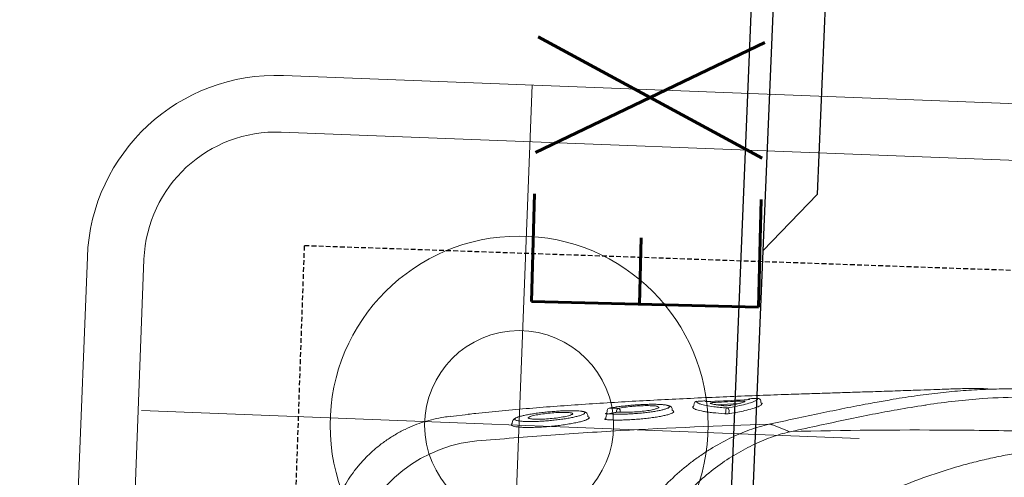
# Model space of a CAD drawing. Header units: millimetres. Extents: x 256680 to 410391, y -77299 to -22623.
# Tile 87 of 202: x 322651 to 322911, y -26248 to -26127. Entities that reach past the tile are written whole.
import ezdxf

# ---------------------------------------------------------------- set-up
doc = ezdxf.new("R2010")
doc.units = ezdxf.units.MM
doc.header["$LTSCALE"] = 2.5
doc.linetypes.add('11aa1PB-bd$0$11aa1PB-af$0$TRATTEGGIATA', pattern=[0.75, 0.5, -0.25])
for name, color, linetype, lineweight in [('CKD Equipments', 252, 'Continuous', 0), ('FURNITURES', 30, 'Continuous', 15), ('HATCH LIGHT', 250, 'Continuous', 0), ('K Equipment', 30, 'Continuous', 9), ('ROOM TEXT', 7, 'Continuous', 5)]:
    doc.layers.add(name, color=color, linetype=linetype, lineweight=lineweight)
doc.layers.add('Edges', color=7, linetype='Continuous')
doc.layers.add('FAINTEQUIP', color=253, linetype='Continuous')
doc.styles.add('MTEXT', font='romans.shx', dxfattribs={"width": 0.85})

# ---------------------------------------------------------------- blocks, each defined once
blk = doc.blocks.new('awreg')
at = {"layer": 'K Equipment'}
for p, q in [((60701.19, 14430.21, -7.42), (61051.19, 14430.24, -7.42)), ((60701.19, 14415.21, -7.42), (61051.19, 14415.24, -7.42)), ((60741.2, 14224.36, -7.42), (60741.19, 14414.36, -7.42)), ((60651.19, 14380.2, -7.42), (60651.22, 13980.2, -7.42)), ((60666.19, 14380.21, -7.42), (60666.22, 13980.21, -7.42)), ((60651.19, 14314.35, -7.42), (60841.19, 14314.37, -7.42))]:
    blk.add_line(p, q, dxfattribs=at)
for radius in [50, 25]:
    blk.add_circle((60741.19, 14314.36, -7.42), radius, dxfattribs=at)
for radius in [50, 35]:
    blk.add_arc((60701.19, 14380.21, -7.42), radius, 90.004, 180.004, dxfattribs=at)
blk = doc.blocks.new('G$C62143A14')
at = {"linetype": 'Continuous', "lineweight": 0}
for p, q in [((293.32, 389.13), (293.32, 389.13)), ((293.99, 384.45), (293.33, 389.13)), ((291.52, 372.86), (291.75, 373.03)), ((291.75, 373.03), (291.89, 372.94)), ((292.68, 372.68), (292.07, 372.73)), ((294.69, 352.82), (294.55, 352.56)), ((294.69, 352.82), (295.04, 352.87)), ((295.02, 347.96), (294.44, 348.02)), ((295.57, 347.57), (295.56, 347.78)), ((295.62, 347.42), (295.63, 347.34)), ((296.51, 347.79), (295.72, 347.85)), ((297.11, 347.26), (297.12, 347.17)), ((297.14, 330.54), (297.51, 330.6)), ((299.19, 324.84), (298.65, 324.89)), ((299.65, 313.02), (299.11, 319.03)), ((299.93, 306.87), (299.54, 307.1)), ((300.25, 307.25), (300.6, 307.28))]:
    blk.add_line(p, q, dxfattribs=at)
at = {"linetype": 'Continuous', "lineweight": 0, "flags": 128}
for points in [[(297.14, 316.41), (297.53, 316.42), (297.75, 316.42)], [(297.76, 315.55), (297.54, 315.55), (297.25, 315.55)], [(294.35, 303.89), (293.65, 301.9), (292.93, 299.88)], [(294.36, 303.9), (294.36, 303.9), (294.36, 303.9)]]:
    blk.add_lwpolyline(points, dxfattribs=at)
at = {"linetype": 'Continuous', "lineweight": 0}
for centre, radius, start, end in [((249.74, 376.79), 37.74, 9.6758, 79.5449), ((294.94, 347.26), 0.7, 12.661, 83.5815), ((296.43, 347.09), 0.7, 13.9483, 83.5267), ((296.58, 344.61), 0.647, 25.9821, 94.7257), ((296.48, 344.98), 0.693, 275.2747, 353.0745), ((298.68, 325.23), 0.348, 185.1947, 265.5072), ((299.12, 324.15), 0.697, 5.1574, 85.494), ((299.33, 321.9), 0.695, 318.7848, 5.7695), ((297.12, 316.75), 0.335, 206.4693, 272.844), ((297.27, 315.2), 0.351, 93.7086, 162.6713), ((297.78, 315.75), 0.67, 26.2861, 92.8593), ((297.71, 316.25), 0.701, 273.6779, 342.8405), ((300.37, 310.04), 0.693, 4.1684, 50.6673), ((300.53, 307.98), 0.698, 275.8053, 4.7892), ((300.28, 306.9), 0.349, 95.7954, 184.7427)]:
    blk.add_arc(centre, radius, start, end, dxfattribs=at)
for points, knots in [([(293.34, 389.13), (293.26, 389.7), (293.04, 391.17), (292.46, 393.48), (291.65, 396.06), (290.65, 398.57), (289.42, 401.09), (287.96, 403.58), (286.27, 406.01), (284.41, 408.27), (282.41, 410.34), (280.28, 412.24), (278.04, 413.94), (275.7, 415.46), (273.28, 416.78), (270.8, 417.9), (268.28, 418.84), (265.73, 419.56), (263.98, 419.98), (263.07, 420.1), (263.03, 420.11)], [0, 0, 0, 0, 0.037673, 0.095878, 0.154189, 0.212585, 0.271048, 0.33568, 0.39959, 0.46265, 0.524915, 0.586431, 0.647228, 0.707328, 0.766741, 0.825471, 0.883514, 0.940856, 0.997479, 1, 1, 1, 1]), ([(286.94, 383.13), (287.76, 376.65), (288.53, 370.15), (289.98, 357.15), (290.66, 350.64), (292.54, 331.08), (293.61, 318), (294.49, 304.89)], [0, 0, 0, 0, 0.25, 0.25, 0.5, 0.5, 1, 1, 1, 1]), ([(306.03, 246.53), (306.05, 246.74), (306.1, 247.44), (306.09, 249.1), (306.02, 251.41), (305.91, 253.61), (305.79, 255.51), (305.64, 257.64), (305.45, 260.19), (305.22, 263.27), (304.97, 266.57), (304.74, 269.7), (304.53, 272.52), (304.32, 275.47), (304.06, 279.2), (303.74, 283.72), (303.37, 289.07), (302.98, 294.49), (302.53, 300.72), (302.02, 307.68), (301.42, 315.36), (300.79, 323.06), (300.12, 330.75), (299.43, 338.41), (298.7, 346.04), (297.93, 353.61), (297.11, 361.08), (296.25, 368.42), (295.34, 375.55), (294.6, 380.92), (294.16, 383.8), (294.06, 384.46)], [0, 0, 0, 0, 0.00345, 0.046619, 0.089766, 0.112425, 0.13508, 0.158154, 0.181221, 0.209069, 0.237397, 0.25624, 0.275086, 0.294404, 0.313726, 0.346115, 0.37852, 0.411676, 0.44484, 0.491581, 0.538367, 0.585123, 0.633242, 0.681401, 0.729516, 0.779903, 0.830337, 0.880732, 0.93264, 0.98459, 1, 1, 1, 1]), ([(294.16, 352.6), (294.11, 352.65), (293.98, 352.78), (293.73, 353.31), (293.42, 354.15), (293.09, 355.26), (292.77, 356.58), (292.44, 358.09), (292.14, 359.73), (291.87, 361.47), (291.63, 363.23), (291.44, 364.97), (291.29, 366.64), (291.2, 368.2), (291.16, 369.59), (291.18, 370.78), (291.24, 371.74), (291.35, 372.47), (291.46, 372.73), (291.52, 372.86)], [0, 0, 0, 0, 0.033748, 0.0943765, 0.1550059, 0.2164046, 0.2778011, 0.3394988, 0.401186, 0.4625018, 0.5238027, 0.5842501, 0.6446877, 0.7043114, 0.7639324, 0.8229043, 0.8818778, 0.9409376, 1, 1, 1, 1]), ([(291.89, 372.94), (291.91, 372.94), (291.96, 372.91), (292.02, 372.8), (292.06, 372.73)], [0, 0, 0, 0, 0.362557, 1, 1, 1, 1]), ([(293.71, 371.53), (293.63, 371.79), (293.53, 372.04), (293.36, 372.27), (293.05, 372.57), (292.8, 372.64), (292.68, 372.68)], [0, 0, 0, 0, 0.040319, 0.556981, 0.79767, 1, 1, 1, 1]), ([(292.91, 371.44), (292.88, 371.3), (292.81, 370.96), (292.76, 370.16), (292.74, 369.11), (292.77, 367.89), (292.85, 366.53), (292.97, 365.07), (293.13, 363.56), (293.33, 362.02), (293.56, 360.51), (293.82, 359.04), (294.1, 357.68), (294.39, 356.46), (294.69, 355.42), (294.95, 354.63), (295.11, 354.31), (295.18, 354.18)], [0, 0, 0, 0, 0.051259, 0.120283, 0.188472, 0.25666, 0.324296, 0.39193, 0.459615, 0.527293, 0.595995, 0.664696, 0.734631, 0.804571, 0.875351, 0.946131, 1, 1, 1, 1]), ([(293.27, 372.08), (293.21, 372.06), (293.08, 372.03), (292.98, 371.77), (292.93, 371.56), (292.92, 371.5), (292.91, 371.44)], [0, 0, 0, 0, 0.435282, 0.87053, 0.887642, 1, 1, 1, 1]), ([(293.7, 371.55), (293.63, 371.69), (293.48, 371.99), (293.35, 372.05), (293.27, 372.08)], [0, 0, 0, 0, 0.460027, 1, 1, 1, 1]), ([(295.97, 354.29), (295.98, 354.35), (296.04, 354.57), (296.08, 355.21), (296.1, 356.17), (296.07, 357.34), (296, 358.65), (295.88, 360.07), (295.73, 361.57), (295.54, 363.11), (295.32, 364.64), (295.08, 366.13), (294.82, 367.54), (294.55, 368.81), (294.27, 369.93), (294, 370.83), (293.81, 371.37), (293.71, 371.53), (293.7, 371.55)], [0, 0, 0, 0, 0.024652, 0.093115, 0.161575, 0.22959, 0.297606, 0.365358, 0.433111, 0.501455, 0.569803, 0.639058, 0.708314, 0.778292, 0.84826, 0.918899, 0.989527, 1, 1, 1, 1]), ([(295.02, 357.12), (294.94, 357.28), (294.74, 357.66), (294.4, 358.94), (294.04, 360.69), (293.73, 362.7), (293.52, 364.71), (293.42, 366.44), (293.44, 367.69), (293.53, 368.06), (293.57, 368.21)], [0, 0, 0, 0, 0.104326, 0.2390748, 0.3747463, 0.5100267, 0.6439516, 0.7758487, 0.9059011, 1, 1, 1, 1]), ([(293.57, 368.21), (293.58, 368.28), (293.62, 368.55), (293.7, 368.56), (293.75, 368.57)], [0, 0, 0, 0, 0.273671, 1, 1, 1, 1]), ([(293.75, 368.57), (293.78, 368.56), (293.88, 368.54), (294, 368.28), (294.08, 368.1)], [0, 0, 0, 0, 0.292267, 1, 1, 1, 1]), ([(294.08, 368.1), (294.1, 368.07), (294.22, 367.87), (294.49, 366.91), (294.84, 365.29), (295.16, 363.32), (295.41, 361.3), (295.55, 359.45), (295.58, 357.95), (295.5, 357.42), (295.46, 357.16)], [0, 0, 0, 0, 0.025718, 0.168563, 0.309104, 0.450813, 0.590944, 0.727665, 0.867111, 1, 1, 1, 1]), ([(295.46, 357.16), (295.43, 357.05), (295.33, 356.78), (295.18, 356.76), (295.04, 357.07), (295.02, 357.12)], [0, 0, 0, 0, 0.3430891, 0.88625, 1, 1, 1, 1]), ([(295.04, 352.87), (295.18, 352.9), (295.45, 352.96), (295.69, 353.24), (295.84, 353.54), (295.93, 353.79), (295.96, 354.01), (295.98, 354.35)], [0, 0, 0, 0, 0.189682, 0.383118, 0.601033, 0.910563, 1, 1, 1, 1]), ([(295.18, 354.18), (295.2, 354.13), (295.31, 353.88), (295.51, 353.64), (295.73, 353.61), (295.89, 353.86), (295.95, 354.17), (295.97, 354.29)], [0, 0, 0, 0, 0.05833, 0.302284, 0.613601, 0.849253, 1, 1, 1, 1]), ([(294.55, 352.56), (294.53, 352.53), (294.46, 352.38), (294.33, 352.4), (294.2, 352.56), (294.16, 352.6)], [0, 0, 0, 0, 0.164294, 0.743142, 1, 1, 1, 1]), ([(296.72, 330.21), (296.64, 330.29), (296.48, 330.46), (296.21, 331.05), (295.92, 331.89), (295.62, 332.98), (295.33, 334.28), (295.04, 335.76), (294.78, 337.37), (294.55, 339.07), (294.35, 340.79), (294.2, 342.5), (294.09, 344.13), (294.03, 345.63), (294.02, 346.99), (294.05, 347.73), (294.07, 348.1)], [0, 0, 0, 0, 0.071618, 0.142753, 0.213878, 0.286427, 0.35898, 0.431664, 0.504338, 0.576108, 0.647879, 0.719404, 0.790924, 0.860781, 0.930635, 1, 1, 1, 1]), ([(294.07, 348.1), (294.07, 348.14), (294.08, 348.25), (294.11, 348.34), (294.16, 348.32), (294.21, 348.25), (294.23, 348.16), (294.23, 348.15)], [0, 0, 0, 0, 0.154961, 0.423114, 0.700286, 0.983621, 1, 1, 1, 1]), ([(294.44, 348.03), (294.42, 348.03), (294.36, 348.03), (294.29, 348.08), (294.24, 348.12), (294.22, 348.15), (294.22, 348.15), (294.22, 348.15)], [0, 0, 0, 0, 0.182746, 0.439819, 0.656767, 0.84565, 1, 1, 1, 1]), ([(295.56, 347.78), (295.56, 347.89), (295.56, 347.98), (295.58, 348.11), (295.59, 348.15), (295.61, 348.17), (295.62, 348.16), (295.64, 348.15), (295.65, 348.13), (295.67, 348.09), (295.68, 348.06), (295.7, 347.99), (295.71, 347.95), (295.72, 347.85)], [0, 0, 0, 0, 0.25, 0.25, 0.5, 0.5, 0.625, 0.625, 0.75, 0.75, 0.875, 0.875, 1, 1, 1, 1]), ([(295.63, 347.34), (295.62, 347.01), (295.59, 346.34), (295.6, 345.13), (295.65, 343.78), (295.75, 342.35), (295.88, 340.86), (296.05, 339.36), (296.26, 337.87), (296.48, 336.46), (296.73, 335.15), (296.99, 333.98), (297.26, 332.99), (297.49, 332.28), (297.62, 332.01), (297.67, 331.9)], [0, 0, 0, 0, 0.077175, 0.156582, 0.233739, 0.313124, 0.390191, 0.469435, 0.547696, 0.628206, 0.706882, 0.787758, 0.867927, 0.950446, 1, 1, 1, 1]), ([(296.18, 344.87), (296.1, 345.24), (296.02, 345.6), (295.94, 345.96), (295.84, 346.42), (295.73, 346.88), (295.63, 347.34)], [0, 0, 0, 0, 0.002000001, 0.002000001, 0.002000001, 0.004555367, 0.004555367, 0.004555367, 0.004555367]), ([(298.45, 331.95), (298.46, 331.99), (298.52, 332.19), (298.57, 332.76), (298.62, 333.69), (298.62, 334.81), (298.58, 336.08), (298.5, 337.45), (298.38, 338.92), (298.23, 340.41), (298.05, 341.92), (297.84, 343.39), (297.62, 344.77), (297.38, 346.07), (297.21, 346.8), (297.12, 347.17)], [0, 0, 0, 0, 0.020975, 0.103092, 0.183625, 0.266595, 0.345335, 0.426326, 0.505338, 0.586596, 0.666706, 0.749125, 0.829586, 0.912317, 1, 1, 1, 1]), ([(297.12, 347.17), (297.13, 346.81), (297.13, 346.45), (297.14, 346.09), (297.15, 345.69), (297.16, 345.29), (297.16, 344.9)], [0, 0, 0, 0, 0.002000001, 0.002000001, 0.002000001, 0.004185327, 0.004185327, 0.004185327, 0.004185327]), ([(296.09, 345.25), (296.17, 345.25), (296.31, 345.25), (296.46, 345.26), (296.53, 345.26)], [0, 0, 0, 0, 0.492258, 1, 1, 1, 1]), ([(297.58, 334.47), (297.49, 334.68), (297.28, 335.14), (296.94, 336.58), (296.61, 338.45), (296.35, 340.55), (296.19, 342.58), (296.15, 344.02), (296.17, 344.68), (296.18, 344.87)], [0, 0, 0, 0, 0.13658, 0.298557, 0.459137, 0.618553, 0.777567, 0.932744, 1, 1, 1, 1]), ([(296.54, 344.29), (296.47, 344.29), (296.39, 344.29), (296.32, 344.28), (296.25, 344.28), (296.18, 344.28), (296.16, 344.28)], [0.0009424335, 0.0009424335, 0.0009424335, 0.0009424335, 0.0012598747, 0.0012598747, 0.0012598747, 0.0015659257, 0.0015659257, 0.0015659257, 0.0015659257]), ([(297.16, 344.9), (297.28, 344.39), (297.51, 343.38), (297.82, 341.35), (298.05, 339.26), (298.19, 337.27), (298.2, 335.69), (298.16, 334.78), (298.09, 334.62), (298.08, 334.61)], [0, 0, 0, 0, 0.171047, 0.337716, 0.501919, 0.665785, 0.826587, 0.987812, 1, 1, 1, 1]), ([(261.89, 340.42), (262.18, 340.34), (262.47, 340.26), (263.05, 340.09), (263.34, 340), (264.19, 339.71), (264.75, 339.51), (266.4, 338.85), (267.46, 338.35), (269.53, 337.27), (270.53, 336.68), (272.48, 335.43), (273.41, 334.77), (276.1, 332.73), (277.76, 331.28), (280.86, 328.24), (282.3, 326.66), (283.99, 324.62), (284.32, 324.21), (284.96, 323.38), (285.28, 322.97), (286.2, 321.73), (286.79, 320.9), (288.47, 318.4), (289.48, 316.71), (291.29, 313.34), (292.1, 311.64), (293.13, 309.09), (293.45, 308.23), (294.02, 306.53), (294.28, 305.68), (294.5, 304.84)], [0, 0, 0, 0, 0.015625, 0.015625, 0.03125, 0.03125, 0.0625, 0.0625, 0.125, 0.125, 0.1875, 0.1875, 0.25, 0.25, 0.375, 0.375, 0.5, 0.5, 0.53125, 0.53125, 0.5625, 0.5625, 0.625, 0.625, 0.75, 0.75, 0.875, 0.875, 0.9375, 0.9375, 1, 1, 1, 1]), ([(298.08, 334.61), (298.03, 334.43), (297.92, 334.05), (297.73, 334.1), (297.6, 334.43), (297.58, 334.47)], [0, 0, 0, 0, 0.442836, 0.93482, 1, 1, 1, 1]), ([(292.69, 299.36), (292.26, 300.96), (291.71, 302.57), (290.72, 305), (290.36, 305.81), (289.6, 307.43), (289.2, 308.23), (287.91, 310.65), (286.95, 312.24), (284.85, 315.42), (283.7, 316.99), (281.18, 320.09), (279.83, 321.59), (276.94, 324.47), (275.4, 325.86), (272.9, 327.8), (272.03, 328.43), (270.67, 329.33), (270.21, 329.62), (269.28, 330.18), (268.8, 330.46), (267.36, 331.24), (266.37, 331.72), (264.32, 332.57), (263.27, 332.94), (262.17, 333.24)], [0, 0, 0, 0, 0.125, 0.125, 0.1875, 0.1875, 0.25, 0.25, 0.375, 0.375, 0.5, 0.5, 0.625, 0.625, 0.75, 0.75, 0.8125, 0.8125, 0.84375, 0.84375, 0.875, 0.875, 0.9375, 0.9375, 1, 1, 1, 1]), ([(297.51, 330.6), (297.64, 330.62), (297.9, 330.67), (298.14, 330.93), (298.31, 331.23), (298.4, 331.47), (298.43, 331.67), (298.44, 331.91)], [0, 0, 0, 0, 0.17949, 0.37827, 0.600214, 0.910843, 1, 1, 1, 1]), ([(297.67, 331.9), (297.7, 331.83), (297.81, 331.57), (297.99, 331.36), (298.2, 331.32), (298.35, 331.52), (298.42, 331.83), (298.45, 331.95)], [0, 0, 0, 0, 0.090668, 0.336678, 0.578374, 0.827655, 1, 1, 1, 1]), ([(297.02, 330.3), (296.99, 330.26), (296.91, 330.11), (296.8, 330.17), (296.72, 330.21)], [0, 0, 0, 0, 0.2883186, 1, 1, 1, 1]), ([(297.14, 330.54), (297.14, 330.52), (297.1, 330.38), (297.05, 330.33), (297.02, 330.3)], [0, 0, 0, 0, 0.259715, 1, 1, 1, 1]), ([(296.82, 316.6), (296.85, 317.77), (296.91, 318.83), (297.01, 320.26), (297.05, 320.72), (297.12, 321.35), (297.14, 321.56), (297.19, 321.95), (297.21, 322.14), (297.34, 323.04), (297.46, 323.63), (297.62, 324.2), (297.65, 324.31), (297.72, 324.5), (297.76, 324.59), (297.87, 324.83), (297.94, 324.95), (298.02, 325.04)], [0, 0, 0, 0, 0.25, 0.25, 0.375, 0.375, 0.4375, 0.4375, 0.5, 0.5, 0.75, 0.75, 0.8125, 0.8125, 0.875, 0.875, 1, 1, 1, 1]), ([(298.34, 325.2), (298.34, 325.19), (298.36, 325.18), (298.39, 325.12), (298.41, 325.05), (298.41, 325.05), (298.41, 325.05), (298.41, 325.05), (298.41, 325.05), (298.41, 325.03), (298.41, 325.02), (298.42, 325.01)], [0, 0, 0, 0, 0.360471, 0.996119, 1, 1, 1, 1, 1, 1, 1.104216, 1.104216, 1.104216, 1.104216]), ([(299.21, 323.4), (299.17, 323.3), (299.01, 322.93), (298.78, 321.67), (298.58, 319.9), (298.44, 317.97), (298.4, 316.69), (298.38, 316.05)], [0, 0, 0, 0, 0.101558, 0.36428, 0.634712, 0.816091, 1, 1, 1, 1]), ([(299.81, 324.21), (299.68, 324.19), (299.47, 324.14), (299.28, 323.61), (299.21, 323.4)], [0, 0, 0, 0, 0.608975, 1, 1, 1, 1]), ([(300.02, 321.97), (299.98, 322.44), (299.94, 322.9), (299.89, 323.37), (299.87, 323.65), (299.84, 323.93), (299.81, 324.21)], [0, 0, 0, 0, 0.002, 0.002, 0.002, 0.003216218, 0.003216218, 0.003216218, 0.003216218]), ([(298.95, 317.07), (298.97, 317.47), (299, 317.84), (299.05, 318.52), (299.09, 318.84), (299.2, 319.71), (299.29, 320.17), (299.39, 320.51)], [0, 0, 0, 0, 0.25, 0.25, 0.5, 0.5, 1, 1, 1, 1]), ([(299.39, 320.51), (299.41, 320.58), (299.44, 320.6), (299.48, 320.55), (299.5, 320.52), (299.53, 320.44), (299.55, 320.39), (299.58, 320.27), (299.59, 320.2), (299.63, 320.04), (299.64, 319.95), (299.67, 319.75), (299.69, 319.65), (299.71, 319.44), (299.72, 319.33), (299.73, 319.22)], [0, 0, 0, 0, 0.25, 0.25, 0.375, 0.375, 0.5, 0.5, 0.625, 0.625, 0.75, 0.75, 0.875, 0.875, 1, 1, 1, 1]), ([(299.9, 320.47), (299.88, 320.64), (299.87, 320.8), (299.86, 321.04), (299.86, 321.11), (299.85, 321.25), (299.85, 321.32), (299.85, 321.45), (299.85, 321.51), (299.86, 321.61), (299.86, 321.66), (299.88, 321.78), (299.89, 321.83), (299.91, 321.85)], [0, 0, 0, 0, 0.25, 0.25, 0.375, 0.375, 0.5, 0.5, 0.625, 0.625, 0.75, 0.75, 1, 1, 1, 1]), ([(296.94, 315.3), (296.92, 315.4), (296.9, 315.5), (296.87, 315.71), (296.86, 315.83), (296.84, 316.06), (296.83, 316.18), (296.82, 316.4), (296.82, 316.5), (296.82, 316.6)], [0, 0, 0, 0, 0.25, 0.25, 0.5, 0.5, 0.75, 0.75, 1, 1, 1, 1]), ([(299.54, 307.1), (299.53, 307.1), (299.38, 307.19), (299.02, 307.89), (298.46, 309.27), (297.9, 311.14), (297.39, 313.18), (297.09, 314.59), (296.94, 315.3)], [0, 0, 0, 0, 0.014248, 0.225084, 0.445739, 0.672661, 0.835112, 1, 1, 1, 1]), ([(298.38, 316.05), (298.57, 315.15), (298.96, 313.34), (299.55, 311.21), (300.06, 309.65), (300.35, 309.1), (300.47, 308.88)], [0, 0, 0, 0, 0.266556, 0.54057, 0.811878, 1, 1, 1, 1]), ([(299.12, 315.04), (299.11, 315.1), (299.1, 315.18), (299.07, 315.33), (299.05, 315.42), (299.02, 315.68), (298.99, 315.87), (298.97, 316.15), (298.96, 316.24), (298.95, 316.43), (298.95, 316.52), (298.94, 316.69), (298.94, 316.78), (298.94, 316.93), (298.94, 317.01), (298.95, 317.07)], [0, 0, 0, 0, 0.125, 0.125, 0.25, 0.25, 0.5, 0.5, 0.625, 0.625, 0.75, 0.75, 0.875, 0.875, 1, 1, 1, 1]), ([(300.19, 311.52), (300.11, 311.7), (300.02, 311.9), (299.85, 312.38), (299.76, 312.65), (299.49, 313.53), (299.31, 314.23), (299.12, 315.04)], [0, 0, 0, 0, 0.25, 0.25, 0.5, 0.5, 1, 1, 1, 1]), ([(300.3, 312.85), (300.31, 312.74), (300.32, 312.63), (300.33, 312.42), (300.33, 312.31), (300.34, 312.12), (300.34, 312.03), (300.34, 311.86), (300.33, 311.78), (300.32, 311.59), (300.3, 311.51), (300.26, 311.46), (300.25, 311.46), (300.22, 311.47), (300.21, 311.49), (300.19, 311.52)], [0, 0, 0, 0, 0.125, 0.125, 0.25, 0.25, 0.375, 0.375, 0.5, 0.5, 0.75, 0.75, 0.875, 0.875, 1, 1, 1, 1]), ([(300.92, 310.22), (300.9, 310.24), (300.88, 310.3), (300.84, 310.42), (300.83, 310.47), (300.81, 310.57), (300.8, 310.63), (300.76, 310.82), (300.74, 310.97), (300.7, 311.28), (300.68, 311.45), (300.67, 311.62)], [0, 0, 0, 0, 0.25, 0.25, 0.375, 0.375, 0.5, 0.5, 0.75, 0.75, 1, 1, 1, 1]), ([(301.23, 308.04), (301.19, 308.5), (301.15, 308.97), (301.11, 309.43), (301.1, 309.65), (301.08, 309.87), (301.06, 310.1)], [0, 0, 0, 0, 0.002, 0.002, 0.002, 0.002950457, 0.002950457, 0.002950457, 0.002950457]), ([(300.47, 308.88), (300.53, 308.75), (300.7, 308.38), (300.95, 308.11), (301.14, 308.06), (301.23, 308.04)], [0, 0, 0, 0, 0.205685, 0.600472, 1, 1, 1, 1]), ([(294.5, 304.84), (294.51, 304.77), (294.52, 304.69), (294.53, 304.52), (294.53, 304.43), (294.51, 304.27), (294.49, 304.19), (294.43, 304.04), (294.4, 303.97), (294.36, 303.9)], [0, 0, 0, 0, 0.25, 0.25, 0.5, 0.5, 0.75, 0.75, 1, 1, 1, 1]), ([(294.5, 304.84), (294.5, 304.84), (294.5, 304.85), (294.49, 304.86), (294.49, 304.87), (294.49, 304.88), (294.49, 304.89)], [0, 0, 0, 0, 0.000033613, 0.000033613, 0.000033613, 0.0000984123, 0.0000984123, 0.0000984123, 0.0000984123]), ([(294.49, 304.89), (295.09, 302.54), (296.29, 297.84), (297.97, 291.2), (299.52, 284.89), (300.69, 279.97), (301.27, 277.25), (301.44, 276.45)], [0, 0, 0, 0, 0.225239, 0.450475, 0.677754, 0.905051, 1, 1, 1, 1]), ([(299.98, 307.08), (299.98, 307.07), (299.98, 307.05), (299.98, 307.04), (299.98, 307), (299.97, 306.9), (299.95, 306.88), (299.93, 306.87)], [-0.134772, -0.134772, -0.134772, -0.134772, 0, 0, 0, 0.374519, 1, 1, 1, 1]), ([(292.81, 298.92), (293.68, 285.01), (294.34, 271.07), (295.02, 250.13), (295.19, 243.14), (295.43, 229.15), (295.5, 222.15), (295.54, 201.17), (295.36, 187.21), (294.56, 159.32), (293.96, 145.4), (293.13, 131.5)], [0, 0, 0, 0, 0.25, 0.25, 0.375, 0.375, 0.5, 0.5, 0.75, 0.75, 1, 1, 1, 1]), ([(301.12, 263.85), (300.65, 266.26), (299.77, 270.69), (298.2, 277.53), (296.56, 284.26), (294.77, 291.32), (293.46, 296.39), (292.81, 298.92)], [0, 0, 0, 0, 0.229395, 0.422012, 0.614832, 0.807537, 1, 1, 1, 1]), ([(265.16, 295.03), (266.9, 292.42), (268.56, 289.8), (271.72, 284.5), (273.22, 281.83), (276.08, 276.42), (277.43, 273.7), (279.98, 268.18), (281.17, 265.39), (283.41, 259.74), (284.44, 256.91), (285.85, 252.62), (286.3, 251.18), (287.14, 248.29), (287.54, 246.84), (288.29, 243.91), (288.64, 242.44), (289.27, 239.47), (289.55, 237.97), (290.02, 234.96), (290.22, 233.44), (290.43, 231.13), (290.49, 230.35), (290.55, 229.19), (290.56, 228.8), (290.59, 228.01), (290.6, 227.62), (290.62, 225.65), (290.56, 224.09), (290.35, 221.02), (290.18, 219.49), (289.77, 216.47), (289.52, 214.97), (288.95, 211.99), (288.63, 210.51), (287.95, 207.58), (287.58, 206.12), (286.8, 203.23), (286.38, 201.79), (285.07, 197.5), (284.11, 194.66), (280.98, 186.21), (278.56, 180.65), (274.42, 172.38), (272.96, 169.66), (269.9, 164.27), (268.3, 161.61), (266.62, 158.98)], [0, 0, 0, 0, 0.0625, 0.0625, 0.125, 0.125, 0.1875, 0.1875, 0.25, 0.25, 0.3125, 0.3125, 0.34375, 0.34375, 0.375, 0.375, 0.40625, 0.40625, 0.4375, 0.4375, 0.46875, 0.46875, 0.484375, 0.484375, 0.492188, 0.492188, 0.5, 0.5, 0.53125, 0.53125, 0.5625, 0.5625, 0.59375, 0.59375, 0.625, 0.625, 0.65625, 0.65625, 0.6875, 0.6875, 0.75, 0.75, 0.875, 0.875, 0.9375, 0.9375, 1, 1, 1, 1]), ([(301.44, 276.45), (301.75, 275.05), (302.55, 271.44), (303.6, 265.92), (304.62, 259.79), (305.4, 253.83), (305.96, 247.99), (306.24, 243.12), (306.35, 239.27), (306.37, 236.26), (306.35, 232.9), (306.3, 229.24), (306.24, 225.22), (306.18, 221.07), (306.13, 216.7), (306.09, 212.1), (306.06, 207.11), (306.04, 201.95), (306.04, 196.95), (306.05, 192.75), (306.06, 189.23), (306.06, 186.3), (306.05, 183.54), (306.03, 180.52), (305.98, 177.38), (305.88, 174.2), (305.73, 171.32), (305.46, 167.82), (304.99, 163.66), (304.2, 158.49), (303.16, 153), (302.17, 148.58), (301.46, 146.05), (301.24, 145.3)], [0, 0, 0, 0, 0.033599, 0.086704, 0.14001, 0.193319, 0.246393, 0.299468, 0.326258, 0.353125, 0.379834, 0.406408, 0.428618, 0.451478, 0.47167, 0.492329, 0.516002, 0.540379, 0.564065, 0.588402, 0.605742, 0.623087, 0.640895, 0.658706, 0.685242, 0.711788, 0.738802, 0.765824, 0.81871, 0.871587, 0.924587, 0.977588, 1, 1, 1, 1]), ([(304.34, 232.77), (304.34, 233.59), (304.32, 235.34), (304.17, 240.5), (303.67, 247.37), (302.53, 255.86), (301.72, 260.92), (301.15, 263.69), (301.12, 263.85)], [0, 0, 0, 0, 0.076639, 0.163762, 0.518013, 0.751525, 0.985081, 1, 1, 1, 1])]:
    blk.add_open_spline(points, degree=3, knots=knots, dxfattribs=at)
for points in [[(298.02, 325.04), (298.12, 325.16), (298.22, 325.21), (298.34, 325.2)], [(300.67, 311.62), (300.42, 314.57), (300.17, 317.52), (299.9, 320.47)], [(299.91, 321.85), (299.94, 321.91), (299.98, 321.95), (300.02, 321.97)], [(299.73, 319.22), (299.93, 317.1), (300.12, 314.97), (300.3, 312.85)], [(301.06, 310.1), (301.01, 310.12), (300.97, 310.16), (300.92, 310.22)], [(294.35, 303.89), (294.36, 303.89), (294.36, 303.89), (294.36, 303.9)], [(292.69, 299.36), (292.71, 299.54), (292.8, 299.72), (292.93, 299.88)], [(292.81, 298.92), (292.77, 299.07), (292.73, 299.22), (292.69, 299.36)]]:
    blk.add_open_spline(points, degree=3, dxfattribs=at)
at = {"layer": 'FAINTEQUIP', "color": 4, "linetype": '11aa1PB-bd$0$11aa1PB-af$0$TRATTEGGIATA'}
blk.add_lwpolyline([(337, 429.45), (338.5, 25.45), (1.5, 24.2), (0, 428.19), (337, 429.45)], dxfattribs=at)
blk = doc.blocks.new('boilerplan')
at = {"layer": 'Edges'}
for p, q in [((693.38, 60.72), (300.46, 60.72)), ((399.3, 54.95), (300.27, 54.95)), ((399.3, 54.95), (414.88, 41.12)), ((591.16, 54.95), (399.3, 54.95)), ((414.88, 41.12), (575.59, 41.12))]:
    blk.add_line(p, q, dxfattribs=at)
blk = doc.blocks.new('G$C6845078B')
blk.add_blockref('boilerplan', (-210.19, -41.12))

msp = doc.modelspace()

# ---------------------------------------------------------------- hatches: boundary and pattern name
at = {"layer": 'HATCH LIGHT', "true_color": 0x636466}
h = msp.add_hatch(dxfattribs=at)
h.set_pattern_fill('ANSI32', color=251, scale=6)
h.set_pattern_definition([(45, (257511.52, -46725.026), (-40.411153, 40.411153), []), (45, (257538.46, -46725.026), (-40.411153, 40.411153), [])])
h.paths.add_polyline_path([(334654.36, -32589.97), (334460.42, -32638.82), (334641.96, -33359.69), (322089.31, -33359.58, -0.000263), (322074.78, -33559.58), (334898.57, -33559.7)])
h.paths.add_polyline_path([(322503.25, -25157.06), (322303.17, -25157.06, -0.011972), (321821.95, -34256.03), (322022.54, -34256.03, 0.01196)])
h.paths.add_polyline_path([(322486.88, -25697.6), (332165.82, -26046.56, 0.003501), (332659.89, -26800.64), (332827.52, -26691.53), (332277.41, -25850.46), (322493.11, -25497.7, -0.000262)])
h = msp.add_hatch(dxfattribs=at)
h.set_pattern_fill('ANSI37', color=251, scale=8)
h.set_pattern_definition([(45, (257511.52, -46725.026), (-17.960512, 17.960512), []), (135, (257511.52, -46725.026), (-17.960512, -17.960512), [])])
edge = h.paths.add_edge_path()
edge.add_line((325280.42, -25798.32), (322486.88, -25697.6))
edge.add_arc((132089.52, -19659.44), 190493.08, 356.5735369, 358.1835586, ccw=False)
edge.add_line((322242.06, -31044.72), (325091.28, -31044.74))
edge.add_line((325091.28, -31044.74), (325217.78, -27535.69))
edge.add_line((325217.78, -27535.69), (325117.85, -27532.09))
edge.add_line((325117.85, -27532.09), (325088.59, -28343.52))
edge.add_line((325088.59, -28343.52), (325088.6, -28343.52))
edge.add_line((325088.6, -28343.52), (325023.75, -30142.35))
edge.add_line((325023.75, -30142.35), (324994.82, -30944.74))
edge.add_line((324994.82, -30944.74), (322363.11, -30944.72))
edge.add_line((322363.11, -30944.72), (322489.13, -27449.28))
edge.add_line((322489.13, -27449.28), (323488.48, -27485.31))
edge.add_line((323488.48, -27485.31), (323529.88, -27486.81))
edge.add_line((323529.88, -27486.81), (323533.48, -27386.87))
edge.add_line((323533.48, -27386.87), (322492.74, -27349.35))
edge.add_line((322492.74, -27349.35), (322548.64, -25799.9))
edge.add_line((322548.64, -25799.9), (324047.67, -25853.94))
edge.add_line((324047.67, -25853.94), (324036.86, -26153.75))
edge.add_line((324036.86, -26153.75), (324013.46, -26801.7))
edge.add_line((324013.46, -26801.7), (324010.81, -26874.86))
edge.add_line((324010.81, -26874.86), (324110.75, -26878.47))
edge.add_line((324110.75, -26878.47), (324147.55, -25857.54))
edge.add_line((324147.55, -25857.54), (325176.88, -25894.65))
edge.add_line((325176.88, -25894.65), (325150.27, -26632.68))
edge.add_line((325150.27, -26632.68), (325250.21, -26636.28))
edge.add_line((325250.21, -26636.28), (325280.42, -25798.32))

# ---------------------------------------------------------------- block references
at = {"layer": 'CKD Equipments', "ltscale": 10, "rotation": 87.62417962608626}
msp.add_blockref('G$C6845078B', (322853.45, -26377.51, 7.42), dxfattribs=at)
at = {"layer": 'CKD Equipments', "ltscale": 0.25, "rotation": 87.79023278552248}
msp.add_blockref('G$C62143A14', (323142.35, -26539.83), dxfattribs=at)
at = {"layer": 'FURNITURES', "xscale": -1, "rotation": 87.79023278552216}
msp.add_blockref('awreg', (339428.76, 33910.03, 7.42), dxfattribs=at)

# ---------------------------------------------------------------- texts
at = {"layer": 'ROOM TEXT', "insert": (322851.49, -25993.93), "char_height": 60, "width": 170.9174, "attachment_point": 9, "rotation": 88.5718, "style": 'MTEXT'}
msp.add_mtext('\\pxqc;EXT-02', dxfattribs=at)

doc.saveas('drawing.dxf')
